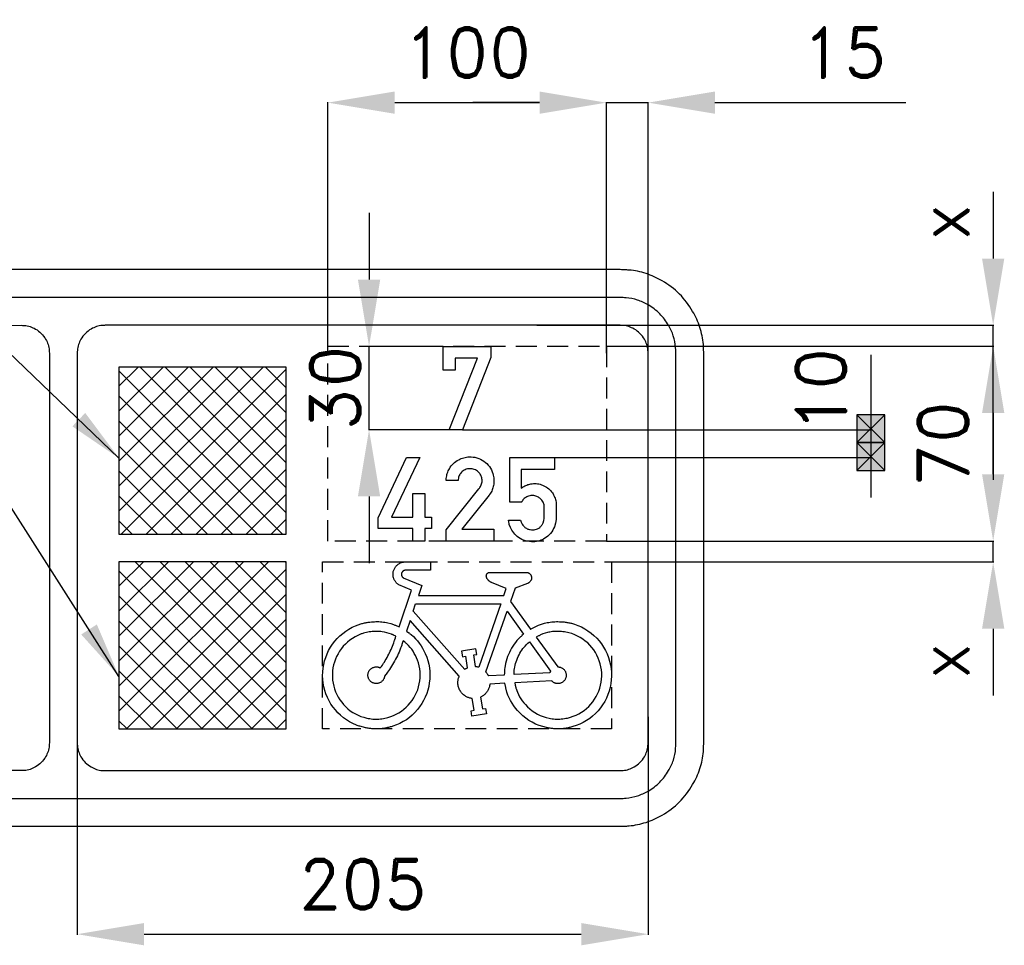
# Model space of a CAD drawing. Header units: millimetres. Extents: x 84 to 4098, y -145 to 1386.
# Tile 9 of 12: x 3729 to 4082, y -145 to 187. Entities that reach past the tile are written whole.
import ezdxf

# ---------------------------------------------------------------- set-up
doc = ezdxf.new("R2010")
doc.units = ezdxf.units.MM
doc.header["$LTSCALE"] = 5
doc.linetypes.add('ČÁRKOVANÁX2', pattern=[1.5, 1, -0.5])
doc.layers.add('Kóty', color=2, linetype='Continuous')
doc.layers.add('Značka', color=7, linetype='Continuous')
doc.styles.get("Standard").update_dxf_attribs({"font": 'romand.shx', "height": 18})
doc.dimstyles.get("Standard").update_dxf_attribs({"dimtxt": 18, "dimasz": 24, "dimexe": 0.18, "dimexo": 0.0625, "dimgap": 9, "dimtad": 1, "dimdec": 0, "dimzin": 0, "dimdsep": 46, "dimtxsty": 'Standard', "dimcen": 0.09, "dimadec": 0, "dimazin": 0, "dimtfac": 1, "dimtdec": 0, "dimtofl": 0, "dimtmove": 0, "dimatfit": 3, "dimfxl": 1, "dimtolj": 1, "dimtzin": 0, "dimarcsym": 0})

# ---------------------------------------------------------------- blocks, each defined once
blk = doc.blocks.new('*D18')
at = {"layer": 'Defpoints', "color": 0, "transparency": 16777216}
for p in [(3939.43, 157.5), (3839.43, 70), (3939.43, 70)]:
    blk.add_point(p, dxfattribs=at)
at = {"layer": 'Kóty', "color": 0, "lineweight": -2, "transparency": 16777216}
for p, q in [((3839.43, 70.06), (3839.43, 157.68)), ((3863.43, 157.5), (3915.43, 157.5)), ((3939.43, 70.06), (3939.43, 157.68))]:
    blk.add_line(p, q, dxfattribs=at)
at = {"layer": 'Kóty', "color": 0, "transparency": 16777216}
for points in [[(3863.43, 161.5), (3863.43, 153.5), (3839.43, 157.5)], [(3915.43, 161.5), (3915.43, 153.5), (3939.43, 157.5)]]:
    blk.add_solid(points, dxfattribs=at)
at = {"layer": 'Kóty', "color": 0, "transparency": 16777216, "insert": (3889.43, 175.5), "char_height": 18, "attachment_point": 5}
blk.add_mtext('\\A1;100', dxfattribs=at)
blk = doc.blocks.new('*D19')
at = {"layer": 'Defpoints', "color": 0, "transparency": 16777216}
for p in [(3954.43, 157.5), (3939.43, 67.39), (3954.43, 63.94)]:
    blk.add_point(p, dxfattribs=at)
at = {"layer": 'Kóty', "color": 0, "lineweight": -2, "transparency": 16777216}
for p, q in [((3915.43, 157.5), (3891.43, 157.5)), ((3939.43, 67.45), (3939.43, 157.68)), ((3954.43, 64), (3954.43, 157.68)), ((3978.43, 157.5), (4047, 157.5))]:
    blk.add_line(p, q, dxfattribs=at)
at = {"layer": 'Kóty', "color": 0, "transparency": 16777216}
for points in [[(3915.43, 161.5), (3915.43, 153.5), (3939.43, 157.5)], [(3978.43, 161.5), (3978.43, 153.5), (3954.43, 157.5)]]:
    blk.add_solid(points, dxfattribs=at)
at = {"layer": 'Kóty', "color": 0, "transparency": 16777216, "insert": (4024.71, 175.5), "char_height": 18, "attachment_point": 5}
blk.add_mtext('\\A1;15', dxfattribs=at)
blk = doc.blocks.new('*D28')
at = {"layer": 'Defpoints', "color": 0, "transparency": 16777216}
for p in [(3749.43, -63.06), (3954.43, -63.06), (3954.43, -141.26)]:
    blk.add_point(p, dxfattribs=at)
at = {"layer": 'Kóty', "color": 0, "lineweight": -2, "transparency": 16777216}
for p, q in [((3749.43, -63.13), (3749.43, -141.44)), ((3954.43, -63.13), (3954.43, -141.44)), ((3773.43, -141.26), (3930.43, -141.26))]:
    blk.add_line(p, q, dxfattribs=at)
at = {"layer": 'Kóty', "color": 0, "transparency": 16777216}
for points in [[(3773.43, -137.26), (3773.43, -145.26), (3749.43, -141.26)], [(3930.43, -137.26), (3930.43, -145.26), (3954.43, -141.26)]]:
    blk.add_solid(points, dxfattribs=at)
at = {"layer": 'Kóty', "color": 0, "transparency": 16777216, "insert": (3851.93, -123.26), "char_height": 18, "attachment_point": 5}
blk.add_mtext('\\A1;205', dxfattribs=at)
blk = doc.blocks.new('*D30')
at = {"layer": 'Defpoints', "color": 0, "transparency": 16777216}
for p in [(3939.43, 70), (3939.43, 0), (4078.34, 0)]:
    blk.add_point(p, dxfattribs=at)
at = {"layer": 'Kóty', "color": 0, "lineweight": -2, "transparency": 16777216}
for p, q in [((3939.49, 70), (4078.52, 70)), ((4078.34, 46), (4078.34, 24)), ((3939.49, 0), (4078.52, 0))]:
    blk.add_line(p, q, dxfattribs=at)
at = {"layer": 'Kóty', "color": 0, "transparency": 16777216}
for points in [[(4074.34, 46), (4082.34, 46), (4078.34, 70)], [(4074.34, 24), (4082.34, 24), (4078.34, 0)]]:
    blk.add_solid(points, dxfattribs=at)
at = {"layer": 'Kóty', "color": 0, "transparency": 16777216, "insert": (4060.34, 35), "char_height": 18, "attachment_point": 5, "rotation": 90}
blk.add_mtext('\\A1;70', dxfattribs=at)

msp = doc.modelspace()

# ---------------------------------------------------------------- hatches: boundary and pattern name
at = {"layer": 'Kóty'}
h = msp.add_hatch(color=256, dxfattribs=at)
h.dxf.hatch_style = 1
h.paths.add_polyline_path([(4029.43, 35.39), (4039.43, 35.39), (4039.43, 45.39), (4029.43, 45.39)])
h = msp.add_hatch(color=256, dxfattribs=at)
h.dxf.hatch_style = 1
h.paths.add_polyline_path([(4029.43, 25.39), (4039.43, 25.39), (4039.43, 35.39), (4029.43, 35.39)])
at = {"layer": 'Značka'}
h = msp.add_hatch(dxfattribs=at)
h.set_pattern_fill('ANSI37', color=256, scale=2)
h.paths.add_polyline_path([(3764.43, 2.5), (3824.43, 2.5), (3824.43, 62.5), (3764.43, 62.5)])
h = msp.add_hatch(dxfattribs=at)
h.set_pattern_fill('ANSI37', color=256, scale=2)
h.paths.add_polyline_path([(3764.43, -67.5), (3824.43, -67.5), (3824.43, -7.5), (3764.43, -7.5)])

# ---------------------------------------------------------------- linework, layer by layer
at = {"layer": 'Kóty'}
for p, q in [((4078.34, 125.5), (4078.34, 101.5)), ((3854.23, 117.93), (3854.23, 93.93)), ((3914.47, 77.5), (4078.52, 77.5)), ((4078.34, 24), (4078.34, 77.5)), ((3880.79, 69.93), (3854.05, 69.93)), ((3939.43, 70), (4078.52, 70)), ((3939.43, 70), (4034.61, 70)), ((4078.34, 46), (4078.34, 22)), ((3882.96, 40), (3854.05, 40)), ((3887.83, 40), (4034.61, 40)), ((3904.2, 40), (4034.61, 40)), ((3920.87, 30), (4034.61, 30)), ((3854.23, 16), (3854.23, -8)), ((3939.43, 0), (4078.52, 0)), ((3941.31, -7.5), (4078.52, -7.5)), ((4078.34, -31.5), (4078.34, -55.5))]:
    msp.add_line(p, q, dxfattribs=at)
for points in [[(3939.43, 157.5), (3954.43, 157.5)], [(3764.43, -48.64), (3635.4, 153.61), (3764.43, 29.76)], [(3854.23, 40), (3854.23, 69.93)], [(4034.43, 66.89), (4034.43, 15.63)], [(4029.43, 45.39), (4039.43, 35.39)], [(4039.43, 45.39), (4029.43, 35.39)], [(4029.43, 35.39), (4039.43, 25.39)], [(4039.43, 35.39), (4029.43, 25.39)], [(4078.34, -7.5), (4078.34, 0)]]:
    msp.add_lwpolyline(points, dxfattribs=at)
for points in [[(4029.43, 35.39), (4039.43, 35.39), (4039.43, 45.39), (4029.43, 45.39)], [(4029.43, 25.39), (4039.43, 25.39), (4039.43, 35.39), (4029.43, 35.39)]]:
    msp.add_lwpolyline(points, close=True, dxfattribs=at)
for points in [[(4074.34, 101.5), (4082.34, 101.5), (4078.34, 77.5)], [(3850.23, 93.93), (3858.23, 93.93), (3854.23, 69.93)], [(4074.34, 46), (4082.34, 46), (4078.34, 70)], [(3752.31, 46.01), (3747.69, 41.2), (3764.43, 29.76)], [(3850.23, 16), (3858.23, 16), (3854.23, 40)], [(4074.34, 24), (4082.34, 24), (4078.34, 0)], [(4074.34, -31.5), (4082.34, -31.5), (4078.34, -7.5)], [(3756.48, -29.98), (3750.86, -33.57), (3764.43, -48.64)]]:
    msp.add_solid(points, dxfattribs=at)
at = {"layer": 'Značka', "color": 3}
for points in [[(3283.5, -102.5), (3944.43, -102.5, 0.003579), (3946, -102.44, 0.010728), (3947.57, -102.34, 0.055713), (3953.7, -101.08, 0.056162), (3959.43, -98.48, 0.069693), (3965.67, -93.76, 0.068355), (3970.41, -87.5, 0.056433), (3973.04, -81.77, 0.061134), (3974.27, -75.64), (3974.37, -74.07), (3974.43, -72.5), (3974.43, 67.5), (3974.37, 69.07), (3974.27, 70.63, 0.055718), (3973.01, 76.76, 0.056161), (3970.41, 82.5, 0.069684), (3965.68, 88.74, 0.068358), (3959.43, 93.48, 0.056432), (3953.7, 96.11, 0.061124), (3947.57, 97.33, 0.012196), (3946, 97.44, 0.004066), (3944.43, 97.5), (3283.5, 97.5)], [(3277.45, -92.5), (3944.43, -92.5, 0.003578), (3945.48, -92.46, 0.010722), (3946.52, -92.39, 0.055711), (3950.61, -91.55, 0.056162), (3954.43, -89.82, 0.069688), (3958.59, -86.67, 0.068364), (3961.75, -82.5, 0.056428), (3963.51, -78.68, 0.061101), (3964.32, -74.59), (3964.39, -73.55), (3964.43, -72.5), (3964.43, 67.5), (3964.39, 68.54), (3964.32, 69.59, 0.055726), (3963.48, 73.67, 0.05617), (3961.75, 77.5, 0.069704), (3958.6, 81.66, 0.068357), (3954.43, 84.82, 0.056432), (3950.61, 86.57, 0.061122), (3946.52, 87.39, 0.012214), (3945.48, 87.46), (3944.43, 87.5), (3277.45, 87.5)], [(3729.43, 77.5), (3729.95, 77.48, -0.010763), (3730.47, 77.44, -0.055715), (3732.52, 77.02, -0.056159), (3734.43, 76.16, -0.069668), (3736.51, 74.58, -0.068339), (3738.09, 72.5, -0.056415), (3738.97, 70.59, -0.061115), (3739.37, 68.54), (3739.41, 68.02), (3739.43, 67.5), (3739.43, -72.5), (3739.41, -73.03), (3739.37, -73.55, -0.055755), (3738.95, -75.59, -0.056143), (3738.09, -77.5, -0.069684), (3736.51, -79.58, -0.068362), (3734.43, -81.16, -0.056416), (3732.52, -82.04, -0.061116), (3730.47, -82.45, -0.012195), (3729.95, -82.48, -0.004069), (3729.43, -82.5), (3262.42, -82.5)], [(3944.43, 77.5), (3759.43, 77.5, 0.003588), (3758.91, 77.48, 0.010756), (3758.38, 77.44, 0.055715), (3756.34, 77.02, 0.056159), (3754.43, 76.16, 0.069696), (3752.35, 74.58, 0.068339), (3750.77, 72.5, 0.056415), (3749.89, 70.59, 0.061086), (3749.48, 68.54), (3749.45, 68.02), (3749.43, 67.5), (3749.43, -72.5), (3749.45, -73.03), (3749.48, -73.55, 0.055698), (3749.9, -75.59, 0.056169), (3750.77, -77.5, 0.069684), (3752.34, -79.58, 0.068362), (3754.43, -81.16, 0.05644), (3756.34, -82.04, 0.061127), (3758.38, -82.45), (3758.91, -82.48), (3759.43, -82.5), (3944.43, -82.5, 0.003578), (3944.95, -82.48, 0.010723), (3945.47, -82.45, 0.055717), (3947.52, -82.03, 0.056162), (3949.43, -81.16, 0.069702), (3951.51, -79.59, 0.068336), (3953.09, -77.5, 0.056416), (3953.97, -75.59, 0.061115), (3954.37, -73.55), (3954.41, -73.03), (3954.43, -72.5), (3954.43, 67.5), (3954.41, 68.02), (3954.37, 68.54, 0.055757), (3953.95, 70.59, 0.056142), (3953.09, 72.5, 0.069682), (3951.51, 74.58, 0.068356), (3949.43, 76.16, 0.05644), (3947.52, 77.03, 0.061127), (3945.47, 77.44), (3944.95, 77.48), (3944.43, 77.5)], [(3881.94, 0), (3881.94, 4.01), (3893.68, 18.77), (3893.85, 18.99), (3894.01, 19.22, 0.083), (3894.65, 20.55, 0.094412), (3894.79, 22.02, 0.092166), (3894.48, 23.35, 0.084022), (3893.72, 24.51, 0.098132), (3892.4, 25.54, 0.106054), (3890.78, 25.97, 0.106168), (3889.14, 25.77, 0.099952), (3887.7, 24.92, 0.083695), (3886.8, 23.88, 0.091689), (3886.32, 22.63), (3886.25, 22.16), (3886.21, 21.7), (3881.94, 21.7), (3881.95, 22.1), (3881.97, 22.5, -0.05942), (3882.33, 24.3, -0.058263), (3883.1, 25.99, -0.072178), (3884.53, 27.83, -0.072222), (3886.41, 29.19, -0.061479), (3888.22, 29.94, -0.059935), (3890.16, 30.23, -0.083058), (3892.94, 29.9, -0.087048), (3895.45, 28.68, -0.087771), (3897.47, 26.74, -0.087805), (3898.7, 24.24, -0.068521), (3899.08, 22.11, -0.06242), (3898.9, 19.94, -0.05067), (3898.43, 18.33, -0.06186), (3897.62, 16.88), (3897.46, 16.66), (3897.3, 16.44), (3887.55, 4.28), (3899.07, 4.28), (3899.07, 0), (3881.94, 0)], [(3908.64, 7.48), (3908.69, 7.29), (3908.75, 7.09, 0.061284), (3909.24, 6, 0.076067), (3910, 5.09, 0.08124), (3910.97, 4.42, 0.074012), (3912.12, 4.08, 0.102537), (3913.92, 4.13, 0.116989), (3915.5, 4.91, 0.072328), (3916.24, 5.66, 0.058824), (3916.76, 6.57), (3917.02, 7.33), (3917.14, 8.12), (3917.15, 8.33), (3917.15, 8.55), (3917.15, 12.18), (3917.12, 12.61), (3917.05, 13.02), (3916.74, 13.9), (3916.22, 14.68, 0.069294), (3915.29, 15.57, 0.080549), (3914.17, 16.13, 0.097812), (3912.67, 16.35, 0.091129), (3911.17, 15.99, 0.085493), (3909.97, 15.27, 0.103733), (3909.14, 14.19), (3909.08, 14.06), (3909.01, 13.92), (3904.8, 13.92), (3904.8, 30), (3920.87, 30), (3920.87, 25.72), (3908.82, 25.72), (3908.82, 18.97), (3909.31, 19.31), (3909.82, 19.62, -0.051737), (3911.23, 20.25, -0.052713), (3912.75, 20.58, -0.065793), (3914.68, 20.58, -0.065555), (3916.55, 20.07, -0.069374), (3918.34, 19.09, -0.071379), (3919.78, 17.65, -0.059667), (3920.69, 16.17, -0.053782), (3921.25, 14.53), (3921.38, 13.86), (3921.43, 13.18), (3921.43, 13.09), (3921.43, 13), (3921.43, 8.18), (3921.42, 7.97), (3921.41, 7.76), (3921.22, 6.38), (3920.79, 5.06, -0.080885), (3919.39, 2.74, -0.084549), (3917.32, 0.99, -0.069813), (3915.37, 0.08, -0.066782), (3913.24, -0.27, -0.08463), (3910.42, 0.06, -0.088728), (3907.87, 1.32, -0.074174), (3906.16, 2.9, -0.070953), (3904.98, 4.9), (3904.59, 5.98), (3904.36, 7.09), (3904.34, 7.28), (3904.32, 7.48), (3908.64, 7.48)], [(3910.92, -11.26), (3911.01, -11.28), (3911.1, -11.3), (3911.12, -11.3), (3911.14, -11.31), (3911.21, -11.33), (3911.29, -11.35), (3911.37, -11.39), (3911.46, -11.43), (3911.55, -11.47), (3911.63, -11.52), (3911.71, -11.58), (3911.78, -11.63), (3911.88, -11.71), (3911.97, -11.78), (3912.05, -11.87), (3912.13, -11.96), (3912.2, -12.05), (3912.27, -12.15), (3912.33, -12.26), (3912.38, -12.36), (3912.44, -12.47), (3912.48, -12.58), (3912.52, -12.7), (3912.54, -12.81), (3912.57, -12.93), (3912.58, -13.05), (3912.59, -13.17), (3912.58, -13.29), (3912.57, -13.45), (3912.55, -13.61), (3912.51, -13.77), (3912.45, -13.92), (3912.39, -14.07), (3912.31, -14.22), (3912.22, -14.35), (3912.13, -14.49), (3912.04, -14.59), (3911.96, -14.69), (3911.87, -14.79), (3911.77, -14.87), (3911.67, -14.95), (3911.56, -15.03), (3911.47, -15.08), (3911.38, -15.13), (3911.36, -15.14), (3911.34, -15.16), (3911.22, -15.21), (3911.1, -15.26), (3906.67, -16.95), (3905, -21.74), (3912.18, -31.68), (3912.23, -31.66), (3912.28, -31.63), (3912.47, -31.53), (3912.66, -31.42), (3912.9, -31.29), (3913.14, -31.16), (3913.38, -31.04), (3913.62, -30.91), (3913.87, -30.79), (3914.11, -30.68), (3915.11, -30.24), (3916.13, -29.87), (3917.17, -29.56, -0.015328), (3918.23, -29.32, -0.015685), (3919.31, -29.13, -0.017269), (3920.4, -29.02, -0.015821), (3921.49, -28.97, -0.011291), (3922.59, -28.98, -0.014079), (3923.95, -29.06, -0.019839), (3925.3, -29.22, -0.021511), (3926.64, -29.49, -0.019136), (3927.95, -29.86), (3929.23, -30.33), (3930.48, -30.89), (3931.67, -31.55), (3932.82, -32.29), (3933.93, -33.08), (3934.98, -33.95), (3935.96, -34.89), (3936.87, -35.91), (3937.7, -36.99), (3938.45, -38.14), (3939.1, -39.33), (3939.68, -40.57), (3940.19, -41.83), (3940.61, -43.13), (3940.93, -44.45), (3941.15, -45.8), (3941.27, -47.16), (3941.29, -48.52), (3941.2, -49.88), (3941.02, -51.23), (3940.77, -52.57), (3940.43, -53.89), (3939.99, -55.18), (3939.45, -56.44), (3938.83, -57.65), (3938.11, -58.81), (3937.31, -59.91), (3936.44, -60.96), (3935.51, -61.95), (3934.51, -62.88), (3933.45, -63.74), (3932.32, -64.51), (3931.14, -65.2), (3929.92, -65.79), (3928.65, -66.29), (3927.35, -66.7, -0.015027), (3926.03, -67.04, -0.01954), (3924.69, -67.3, -0.020835), (3923.33, -67.45, -0.019004), (3921.97, -67.49, -0.019007), (3920.6, -67.44, -0.020885), (3919.25, -67.28, -0.019606), (3917.91, -67.02), (3916.6, -66.67), (3915.3, -66.25), (3914.04, -65.75), (3912.82, -65.14), (3911.65, -64.45), (3910.52, -63.67), (3909.46, -62.81), (3908.47, -61.88), (3907.54, -60.88), (3906.83, -60.04), (3906.17, -59.17), (3905.56, -58.26), (3905.01, -57.31), (3904.52, -56.34), (3904.1, -55.34), (3903.75, -54.31), (3903.46, -53.26), (3903.39, -53), (3903.33, -52.73), (3903.28, -52.52), (3903.23, -52.31), (3903.22, -52.25), (3903.21, -52.2), (3903.01, -51.13), (3897.59, -51.4), (3897.55, -51.7), (3897.5, -52), (3897.49, -52.06), (3897.48, -52.12), (3897.42, -52.35), (3897.36, -52.58), (3897.26, -52.87), (3897.15, -53.15), (3897.02, -53.42), (3896.88, -53.69), (3896.72, -53.95), (3896.54, -54.2), (3896.36, -54.45), (3896.17, -54.68), (3895.97, -54.91), (3895.75, -55.12), (3895.52, -55.32), (3895.28, -55.5), (3895.08, -55.63), (3894.87, -55.76), (3894.82, -55.79), (3894.77, -55.82), (3894.5, -55.96), (3894.23, -56.1), (3894.91, -60.31), (3896.02, -60.14), (3896.34, -62.11), (3891.16, -62.94), (3890.84, -60.97), (3891.95, -60.79), (3891.27, -56.57), (3891, -56.53), (3890.74, -56.49), (3890.68, -56.48), (3890.63, -56.47), (3890.42, -56.42), (3890.21, -56.36), (3889.95, -56.28), (3889.7, -56.18), (3889.45, -56.07), (3889.21, -55.95), (3888.97, -55.82), (3888.74, -55.67), (3888.46, -55.48), (3888.19, -55.28), (3887.93, -55.05), (3887.69, -54.81), (3887.47, -54.56), (3887.26, -54.29), (3887.07, -54.01), (3886.89, -53.72), (3886.73, -53.42), (3886.58, -53.12), (3886.46, -52.8), (3886.35, -52.48), (3886.27, -52.15), (3886.2, -51.82), (3886.16, -51.48), (3886.13, -51.14), (3886.12, -50.87), (3886.12, -50.6), (3886.14, -50.33), (3886.17, -50.06), (3886.21, -49.79), (3886.27, -49.52), (3886.33, -49.31), (3886.39, -49.11), (3886.41, -49.06), (3886.43, -49.01), (3886.53, -48.75), (3886.63, -48.5), (3868.94, -28.52), (3867.64, -32.33), (3868.5, -32.97), (3868.54, -33), (3868.58, -33.03), (3868.75, -33.16), (3868.92, -33.29), (3869.13, -33.46), (3869.34, -33.63), (3870.14, -34.34), (3870.89, -35.09), (3871.61, -35.89), (3872.27, -36.73), (3872.89, -37.61), (3873.45, -38.52), (3873.95, -39.47), (3874.41, -40.45), (3874.92, -41.69), (3875.35, -42.96), (3875.68, -44.26), (3875.91, -45.58), (3876.05, -46.91), (3876.08, -48.25), (3876.02, -49.59), (3875.86, -50.92), (3875.64, -52.25), (3875.33, -53.55), (3874.93, -54.83), (3874.42, -56.07), (3873.83, -57.28), (3873.16, -58.43), (3872.39, -59.53), (3871.56, -60.58), (3870.67, -61.59), (3869.72, -62.53), (3868.7, -63.4), (3867.62, -64.19), (3866.48, -64.9), (3865.3, -65.53), (3864.07, -66.06), (3862.8, -66.51, -0.014769), (3861.52, -66.9, -0.019224), (3860.21, -67.19, -0.020505), (3858.89, -67.39, -0.0187), (3857.55, -67.49, -0.018692), (3856.21, -67.5, -0.02049), (3854.87, -67.4, -0.019204), (3853.55, -67.2, -0.014782), (3852.24, -66.92), (3850.94, -66.57, -0.019224), (3849.68, -66.13), (3848.45, -65.6), (3847.26, -64.97), (3846.12, -64.27), (3845.04, -63.48), (3844.01, -62.61), (3843.05, -61.68), (3842.14, -60.7), (3841.3, -59.66), (3840.53, -58.56), (3839.86, -57.4), (3839.26, -56.2), (3838.76, -54.96), (3838.35, -53.68), (3838.02, -52.38), (3837.77, -51.06), (3837.6, -49.73), (3837.54, -48.4), (3837.57, -47.06), (3837.7, -45.72), (3837.93, -44.4), (3838.25, -43.1), (3838.67, -41.83), (3839.15, -40.57), (3839.71, -39.36), (3840.36, -38.18), (3841.1, -37.06), (3841.91, -36), (3842.8, -35), (3843.77, -34.07), (3844.79, -33.21), (3845.86, -32.4), (3846.98, -31.66), (3848.15, -31.01), (3849.37, -30.46, -0.018538), (3850.62, -29.98, -0.0203), (3851.91, -29.61, -0.018786), (3853.22, -29.32, -0.013973), (3854.55, -29.12, -0.011329), (3855.62, -29.01, -0.015381), (3856.7, -28.96, -0.016774), (3857.77, -28.97, -0.015554), (3858.85, -29.05, -0.016001), (3859.91, -29.19, -0.018408), (3860.96, -29.4), (3861.99, -29.68), (3863, -30.01), (3863.25, -30.11), (3863.5, -30.2), (3863.7, -30.28), (3863.9, -30.36), (3863.95, -30.38), (3864, -30.4), (3864.99, -30.81), (3869.48, -17.63), (3864.94, -15.78), (3864.76, -15.66), (3864.58, -15.53), (3864.55, -15.5), (3864.51, -15.48), (3864.38, -15.36), (3864.24, -15.25), (3864.09, -15.09), (3863.94, -14.93), (3863.8, -14.76), (3863.66, -14.58), (3863.54, -14.39), (3863.43, -14.2), (3863.3, -13.96), (3863.18, -13.71), (3863.08, -13.45), (3862.99, -13.19), (3862.93, -12.92), (3862.88, -12.65), (3862.85, -12.37), (3862.84, -12.1), (3862.83, -11.82), (3862.85, -11.54), (3862.88, -11.27), (3862.93, -11), (3863, -10.73), (3863.09, -10.47), (3863.19, -10.21), (3863.31, -9.96), (3863.44, -9.72), (3863.58, -9.48), (3863.74, -9.25), (3863.91, -9.04), (3864.1, -8.83), (3864.3, -8.64), (3864.51, -8.46), (3864.73, -8.3), (3864.91, -8.17), (3865.1, -8.05), (3865.3, -7.95), (3865.5, -7.85), (3865.7, -7.76), (3865.91, -7.69), (3866.12, -7.63), (3866.34, -7.58), (3866.39, -7.57), (3866.44, -7.56), (3866.49, -7.55), (3866.53, -7.54), (3866.54, -7.54), (3866.55, -7.54), (3866.77, -7.5), (3876.29, -7.5), (3876.29, -10.5), (3867.19, -10.5), (3867.12, -10.51), (3867.05, -10.52), (3867.04, -10.53), (3867.02, -10.53), (3866.97, -10.54), (3866.91, -10.56), (3866.84, -10.58), (3866.78, -10.6), (3866.71, -10.63), (3866.65, -10.66), (3866.58, -10.7), (3866.52, -10.74), (3866.45, -10.79), (3866.38, -10.84), (3866.31, -10.9), (3866.25, -10.97), (3866.19, -11.04), (3866.14, -11.11), (3866.09, -11.18), (3866.04, -11.26), (3866, -11.34), (3865.96, -11.42), (3865.93, -11.51), (3865.91, -11.59), (3865.89, -11.68), (3865.87, -11.77), (3865.86, -11.86), (3865.86, -11.95), (3865.86, -12.03), (3865.87, -12.12), (3865.88, -12.21), (3865.9, -12.3), (3865.92, -12.39), (3865.95, -12.47), (3865.98, -12.55), (3866.02, -12.64), (3866.05, -12.7), (3866.09, -12.76), (3866.13, -12.82), (3866.17, -12.88), (3866.22, -12.94), (3866.27, -12.99), (3866.31, -13.03), (3866.35, -13.07), (3866.36, -13.08), (3866.37, -13.08), (3866.43, -13.13), (3866.48, -13.17), (3873.22, -15.93), (3871.97, -19.61), (3902.57, -19.61), (3903.45, -17.07), (3898.16, -14.88), (3898.03, -14.82), (3897.91, -14.77), (3897.89, -14.75), (3897.86, -14.74), (3897.77, -14.69), (3897.68, -14.63), (3897.56, -14.56), (3897.45, -14.47), (3897.35, -14.39), (3897.24, -14.3), (3897.15, -14.2), (3897.05, -14.1), (3896.94, -13.98), (3896.83, -13.84), (3896.72, -13.71), (3896.63, -13.56), (3896.55, -13.41), (3896.48, -13.25), (3896.42, -13.09), (3896.38, -12.93), (3896.36, -12.84), (3896.34, -12.75), (3896.33, -12.65), (3896.33, -12.56), (3896.33, -12.47), (3896.34, -12.38), (3896.35, -12.28), (3896.37, -12.19), (3896.4, -12.1), (3896.43, -12.02), (3896.47, -11.93), (3896.52, -11.85), (3896.57, -11.78), (3896.63, -11.7), (3896.69, -11.64), (3896.76, -11.57), (3896.82, -11.52), (3896.88, -11.48), (3896.94, -11.43), (3897, -11.4), (3897.07, -11.36), (3897.14, -11.33), (3897.21, -11.31), (3897.28, -11.29), (3897.3, -11.28), (3897.31, -11.28), (3897.33, -11.28), (3897.35, -11.27), (3897.37, -11.27), (3897.39, -11.26), (3897.41, -11.26), (3897.42, -11.26), (3910.92, -11.26)], [(3859.79, -48.54), (3859.77, -48.71), (3859.73, -48.87), (3859.73, -48.91), (3859.72, -48.94), (3859.69, -49.07), (3859.64, -49.2), (3859.59, -49.36), (3859.52, -49.52), (3859.44, -49.67), (3859.35, -49.82), (3859.25, -49.96), (3859.15, -50.09), (3859.01, -50.25), (3858.86, -50.41), (3858.7, -50.55), (3858.53, -50.68), (3858.35, -50.79), (3858.17, -50.89), (3857.97, -50.98), (3857.77, -51.05), (3857.57, -51.12), (3857.36, -51.17), (3857.15, -51.2), (3856.94, -51.22, -0.019067), (3856.72, -51.22), (3856.51, -51.2), (3856.3, -51.17), (3856.09, -51.12), (3855.89, -51.07), (3855.68, -51), (3855.49, -50.91), (3855.3, -50.81), (3855.12, -50.7), (3854.95, -50.57), (3854.79, -50.43), (3854.64, -50.28), (3854.5, -50.12), (3854.36, -49.95), (3854.25, -49.78), (3854.14, -49.59), (3854.05, -49.4), (3853.97, -49.2), (3853.91, -49), (3853.87, -48.79), (3853.83, -48.58), (3853.81, -48.36), (3853.81, -48.15), (3853.82, -47.94), (3853.85, -47.73), (3853.89, -47.52), (3853.95, -47.31), (3854.02, -47.11), (3854.1, -46.92), (3854.2, -46.73), (3854.31, -46.55), (3854.44, -46.37), (3854.57, -46.21), (3854.72, -46.06), (3854.88, -45.92), (3855.05, -45.79), (3855.23, -45.67), (3855.41, -45.56), (3855.6, -45.46), (3855.8, -45.39), (3856, -45.32), (3856.21, -45.27), (3856.42, -45.24), (3856.63, -45.22, -0.011537), (3856.8, -45.21, -0.015568), (3856.98, -45.21), (3857.15, -45.23), (3857.32, -45.25), (3857.48, -45.28), (3857.65, -45.33), (3857.78, -45.37), (3857.9, -45.42), (3857.93, -45.43), (3857.97, -45.45), (3858.12, -45.52), (3858.27, -45.6), (3858.64, -45.08), (3859.01, -44.55), (3859.08, -44.45), (3859.16, -44.34), (3859.44, -43.91), (3859.72, -43.48), (3860.06, -42.94), (3860.38, -42.39), (3860.7, -41.83), (3861, -41.27), (3861.3, -40.7), (3861.58, -40.13), (3861.86, -39.55), (3862.13, -38.97), (3862.39, -38.38), (3862.63, -37.79), (3862.86, -37.19), (3863.08, -36.59), (3863.25, -36.11), (3863.41, -35.62), (3863.45, -35.5), (3863.48, -35.38), (3863.67, -34.76), (3863.85, -34.15), (3863.06, -33.79), (3863.02, -33.78), (3862.98, -33.76), (3862.82, -33.69), (3862.65, -33.62), (3862.45, -33.54), (3862.25, -33.46), (3861.43, -33.17), (3860.6, -32.93), (3859.75, -32.74), (3858.89, -32.6, 0.015322), (3858.02, -32.51, 0.016853), (3857.15, -32.47, 0.015444), (3856.27, -32.49, 0.011), (3855.4, -32.55, 0.013743), (3854.32, -32.68, 0.019384), (3853.25, -32.87, 0.020997), (3852.19, -33.14, 0.018717), (3851.16, -33.5), (3850.16, -33.92), (3849.19, -34.43), (3848.26, -35), (3847.37, -35.63), (3846.52, -36.31), (3845.71, -37.03), (3844.96, -37.82), (3844.27, -38.67), (3843.64, -39.56), (3843.08, -40.49), (3842.59, -41.46), (3842.16, -42.47), (3841.79, -43.49), (3841.49, -44.54), (3841.26, -45.6), (3841.12, -46.68), (3841.05, -47.77), (3841.06, -48.86), (3841.15, -49.94), (3841.32, -51.02), (3841.54, -52.09), (3841.83, -53.14), (3842.2, -54.16), (3842.64, -55.16), (3843.16, -56.12), (3843.74, -57.04), (3844.39, -57.91), (3845.1, -58.74), (3845.84, -59.54), (3846.64, -60.28), (3847.49, -60.96), (3848.4, -61.57), (3849.34, -62.12), (3850.32, -62.59), (3851.33, -63), (3852.37, -63.33), (3853.42, -63.61, 0.019095), (3854.49, -63.82, 0.020357), (3855.57, -63.95, 0.018569), (3856.66, -64, 0.018567), (3857.75, -63.97, 0.020353), (3858.83, -63.86, 0.019069), (3859.9, -63.67, 0.014674), (3860.96, -63.41), (3862.01, -63.1), (3863.02, -62.72), (3864.01, -62.26), (3864.96, -61.73), (3865.88, -61.13), (3866.74, -60.47), (3867.56, -59.75), (3868.32, -58.97), (3869.04, -58.15), (3869.71, -57.29), (3870.31, -56.38), (3870.84, -55.43), (3871.31, -54.44), (3871.69, -53.43), (3872, -52.38), (3872.24, -51.32), (3872.43, -50.25), (3872.54, -49.17), (3872.58, -48.08), (3872.52, -46.99), (3872.4, -45.91), (3872.2, -44.84), (3871.92, -43.78), (3871.57, -42.75), (3871.25, -41.93), (3870.89, -41.13), (3870.48, -40.36), (3870.03, -39.61), (3869.54, -38.89), (3869, -38.21), (3868.42, -37.57), (3867.8, -36.96), (3867.64, -36.81), (3867.48, -36.66), (3867.35, -36.55), (3867.22, -36.43), (3867.18, -36.4), (3867.15, -36.38), (3866.49, -35.81), (3866.27, -36.5), (3866.04, -37.19), (3865.99, -37.33), (3865.95, -37.46), (3865.75, -38.01), (3865.55, -38.55), (3865.28, -39.22), (3865, -39.89), (3864.7, -40.55), (3864.4, -41.2), (3864.08, -41.85), (3863.74, -42.5), (3863.4, -43.13), (3863.05, -43.77), (3862.69, -44.39), (3862.31, -45.01), (3861.92, -45.62), (3861.52, -46.22), (3861.19, -46.69), (3860.85, -47.16), (3860.76, -47.28), (3860.67, -47.39), (3860.23, -47.97), (3859.79, -48.54)], [(3921.97, -45.23), (3922.14, -45.24), (3922.31, -45.25), (3922.34, -45.25), (3922.37, -45.25), (3922.51, -45.27), (3922.64, -45.29), (3922.81, -45.33), (3922.97, -45.38), (3923.13, -45.44), (3923.29, -45.51), (3923.44, -45.59), (3923.59, -45.67), (3923.77, -45.79), (3923.94, -45.92), (3924.1, -46.06), (3924.25, -46.21), (3924.38, -46.37), (3924.51, -46.54), (3924.62, -46.73), (3924.72, -46.92), (3924.81, -47.11), (3924.88, -47.31), (3924.94, -47.51), (3924.98, -47.72), (3925.01, -47.93), (3925.02, -48.15), (3925.02, -48.36), (3925, -48.57), (3924.97, -48.78), (3924.93, -48.99), (3924.87, -49.2), (3924.79, -49.39), (3924.7, -49.59), (3924.6, -49.77), (3924.48, -49.95), (3924.35, -50.12), (3924.21, -50.28), (3924.06, -50.43), (3923.9, -50.57), (3923.73, -50.7), (3923.55, -50.82), (3923.36, -50.92), (3923.17, -51), (3922.97, -51.08), (3922.76, -51.14), (3922.56, -51.18), (3922.35, -51.22), (3922.13, -51.23, -0.018901), (3921.92, -51.23), (3921.71, -51.22), (3921.5, -51.18), (3921.29, -51.14), (3921.12, -51.09), (3920.96, -51.04), (3920.8, -50.98), (3920.65, -50.9), (3920.5, -50.82), (3920.36, -50.73), (3920.25, -50.65), (3920.14, -50.57), (3920.11, -50.54), (3920.09, -50.52), (3919.96, -50.41), (3919.84, -50.29), (3906.52, -50.95), (3906.71, -51.82), (3906.93, -52.67), (3906.98, -52.84), (3907.03, -53.01), (3907.25, -53.68), (3907.5, -54.34), (3907.86, -55.15), (3908.27, -55.93), (3908.73, -56.69), (3909.23, -57.42), (3909.78, -58.12), (3910.36, -58.79), (3911.13, -59.59), (3911.94, -60.34), (3912.81, -61.02), (3913.73, -61.64), (3914.69, -62.18), (3915.69, -62.66), (3916.73, -63.05), (3917.79, -63.37), (3918.86, -63.64, 0.01952), (3919.95, -63.84, 0.021047), (3921.05, -63.96, 0.018966), (3922.15, -63.99, 0.018875), (3923.26, -63.94, 0.020763), (3924.36, -63.8, 0.019426), (3925.44, -63.59), (3926.51, -63.3), (3927.56, -62.96), (3928.59, -62.54), (3929.58, -62.06), (3930.53, -61.49), (3931.44, -60.86), (3932.3, -60.17), (3933.1, -59.41), (3933.86, -58.59), (3934.56, -57.74), (3935.21, -56.85), (3935.79, -55.91), (3936.3, -54.92), (3936.73, -53.9), (3937.09, -52.86), (3937.36, -51.79), (3937.57, -50.7), (3937.71, -49.6), (3937.78, -48.5), (3937.77, -47.39), (3937.67, -46.29), (3937.5, -45.2), (3937.25, -44.12), (3936.91, -43.07), (3936.5, -42.04), (3936.04, -41.03), (3935.51, -40.06), (3934.91, -39.13), (3934.24, -38.25), (3933.52, -37.41), (3932.73, -36.64), (3931.88, -35.93), (3930.99, -35.28), (3930.06, -34.67), (3929.1, -34.13), (3928.1, -33.66), (3927.06, -33.28), (3926, -32.96, 0.020472), (3924.92, -32.72, 0.018955), (3923.82, -32.57, 0.014087), (3922.72, -32.49, 0.011439), (3921.83, -32.46, 0.015523), (3920.94, -32.48, 0.016931), (3920.05, -32.56, 0.015686), (3919.17, -32.69, 0.016127), (3918.31, -32.87), (3917.46, -33.11), (3916.63, -33.4), (3915.82, -33.75), (3915.62, -33.84), (3915.42, -33.93), (3915.26, -34.01), (3915.1, -34.09), (3915.06, -34.11), (3915.02, -34.12), (3914.24, -34.53), (3921.97, -45.23)]]:
    msp.add_lwpolyline(points, format="xyb", dxfattribs=at)
for points in [[(3262.42, 77.5), (3729.62, 77.49)], [(3883.02, 40), (3893.15, 65.69), (3885.16, 65.69), (3885.16, 61.4), (3880.85, 61.4), (3880.85, 69.93), (3898.01, 69.93), (3898.01, 65.93), (3887.83, 40), (3883.02, 40)], [(3869.97, 0), (3869.97, 4.52), (3857.44, 4.52), (3857.44, 8.27), (3867.61, 29.96), (3872.43, 29.96), (3862.25, 8.55), (3869.97, 8.55), (3869.97, 17.1), (3874.25, 17.09), (3874.25, 8.55), (3876.69, 8.55), (3876.69, 4.52), (3874.25, 4.52), (3874.25, 0), (3869.97, 0)], [(3888.83, -41.4), (3889.51, -45.62), (3889.46, -45.64), (3889.41, -45.66), (3889.22, -45.76), (3889.02, -45.87), (3888.83, -45.98), (3888.65, -46.1), (3888.61, -46.13), (3888.56, -46.16), (3870.05, -25.25), (3870.95, -22.61), (3901.52, -22.61), (3893.59, -45.37), (3893.53, -45.36), (3893.48, -45.34), (3893.26, -45.28), (3893.04, -45.23), (3892.81, -45.19), (3892.59, -45.15), (3892.53, -45.15), (3892.47, -45.14), (3891.79, -40.92), (3892.9, -40.74), (3892.59, -38.77), (3887.41, -39.6), (3887.72, -41.58), (3888.83, -41.4)], [(3903.8, -25.2), (3909.73, -33.41), (3909.1, -33.97), (3909.07, -34), (3909.04, -34.03), (3908.92, -34.14), (3908.79, -34.25), (3908.64, -34.4), (3908.49, -34.54), (3907.9, -35.14), (3907.34, -35.76), (3906.81, -36.41), (3906.31, -37.09), (3905.84, -37.79), (3905.4, -38.51), (3905, -39.25), (3904.62, -40), (3904.27, -40.77), (3903.95, -41.55), (3903.66, -42.35), (3903.42, -43.16), (3903.22, -43.97), (3903.06, -44.79), (3902.96, -45.46), (3902.89, -46.13), (3902.88, -46.29), (3902.86, -46.46), (3902.81, -47.3), (3902.78, -48.14), (3897.08, -48.43), (3897.04, -48.35), (3897.01, -48.28), (3896.85, -47.99), (3896.68, -47.71), (3896.49, -47.44), (3896.29, -47.18), (3896.23, -47.11), (3896.18, -47.05), (3903.8, -25.2)], [(3919.39, -46.79), (3919.38, -46.82), (3919.37, -46.84), (3919.31, -46.94), (3919.27, -47.05), (3919.22, -47.16), (3919.18, -47.26), (3919.18, -47.29), (3919.17, -47.32), (3906.28, -47.96), (3906.31, -47.3), (3906.36, -46.63), (3906.37, -46.5), (3906.39, -46.37), (3906.45, -45.84), (3906.54, -45.32), (3906.67, -44.66), (3906.84, -44.02), (3907.03, -43.38), (3907.25, -42.75), (3907.5, -42.13), (3907.78, -41.52), (3908.07, -40.92), (3908.38, -40.32), (3908.72, -39.75), (3909.09, -39.19), (3909.48, -38.65), (3909.9, -38.13), (3910.25, -37.73), (3910.62, -37.35), (3910.72, -37.26), (3910.81, -37.17), (3911.29, -36.7), (3911.78, -36.26), (3919.39, -46.79)]]:
    msp.add_lwpolyline(points, dxfattribs=at)
at = {"layer": 'Značka', "color": 6, "linetype": 'ČÁRKOVANÁX2', "ltscale": 1.5}
for points in [[(3839.43, 0), (3839.43, 70), (3939.43, 70), (3939.43, 0), (3839.43, 0)], [(3837.55, -67.5), (3837.55, -7.5), (3941.31, -7.5), (3941.31, -67.5), (3837.55, -67.5)]]:
    msp.add_lwpolyline(points, dxfattribs=at)
at = {"layer": 'Značka', "color": 5}
for points in [[(3764.43, 2.5), (3824.43, 2.5), (3824.43, 62.5), (3764.43, 62.5), (3764.43, 2.5)], [(3764.43, -67.5), (3824.43, -67.5), (3824.43, -7.5), (3764.43, -7.5), (3764.43, -67.5)]]:
    msp.add_lwpolyline(points, dxfattribs=at)

# ---------------------------------------------------------------- texts
at = {"layer": 'Kóty', "char_height": 18, "attachment_point": 5, "rotation": 90}
for s, insert in [('\\A1;x', (4060.34, 114.55)), ('\\A1;30', (3842.05, 55.01)), ('\\A1;10', (4016.43, 54.14)), ('\\A1;x', (4060.34, -43.12))]:
    msp.add_mtext(s, dxfattribs=dict(at, insert=insert))

# ---------------------------------------------------------------- dimensions: what is measured, and where the dimension line sits
at = {"layer": 'Kóty'}
for base, p1, p2, picture, middle in [((3939.43, 157.5), (3839.43, 70), (3939.43, 70), '*D18', (3889.43, 175.5)), ((3954.43, 157.5), (3939.43, 67.39), (3954.43, 63.94), '*D19', (4024.71, 175.5)), ((3954.43, -141.26), (3749.43, -63.06), (3954.43, -63.06), '*D28', (3851.93, -123.26))]:
    dim = msp.add_linear_dim(base=base, p1=p1, p2=p2, dimstyle='Standard', dxfattribs=at)
    dim.commit()
    dim.dimension.update_dxf_attribs({"geometry": picture, "text_midpoint": middle})
dim = msp.add_linear_dim(base=(4078.34, 0), p1=(3939.43, 70), p2=(3939.43, 0), angle=90, dimstyle='Standard', dxfattribs=at)
dim.commit()
dim.dimension.update_dxf_attribs({"geometry": '*D30', "text_midpoint": (4060.34, 35)})

doc.saveas('drawing.dxf')
